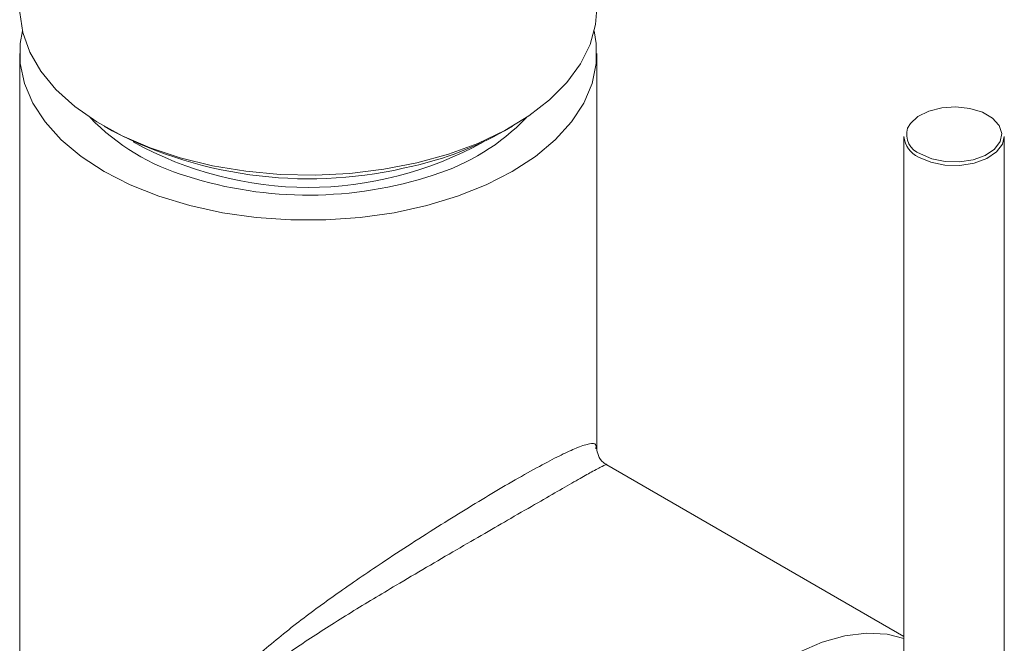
# Paper-space layout '_Isometric' of a CAD drawing. Header units: millimetres. Extents: x -169 to 72, y -13 to 356.
# Tile 2 of 4: x -23 to 55, y 63 to 113. Entities that reach past the tile are written whole.
import ezdxf

# ---------------------------------------------------------------- set-up
doc = ezdxf.new("R2010")
doc.units = ezdxf.units.MM

psp = doc.layouts.new('_Isometric')

# ---------------------------------------------------------------- linework, layer by layer
at = {"color": 7, "linetype": 'Continuous', "lineweight": 15}
for p, q in [((-23, 109.825), (-23, 9.666)), ((23, 78.333), (23, 109.825)), ((-16.266, 104.03), (-15.63, 103.663)), ((15.63, 103.663), (16.266, 104.03)), ((47.477, 103.216), (47.477, 53.533)), ((55.477, 53.782), (55.477, 103.216)), ((47.477, 63.388), (23.791, 77.062))]:
    psp.add_line(p, q, dxfattribs=at)
at = {"color": 7, "linetype": 'Continuous', "lineweight": 15, "flags": 128}
for points in [[(8.663, 101.118), (6.032, 100.605), (3.312, 100.278), (0.545, 100.144), (-2.231, 100.202), (-4.974, 100.454), (-7.644, 100.895), (-10.203, 101.518), (-12.613, 102.315), (-14.84, 103.273), (-16.85, 104.38), (-18.614, 105.618), (-20.107, 106.97), (-21.306, 108.416), (-22.195, 109.936), (-22.76, 111.505), (-22.994, 113.103), (-23, 113.418)], [(23, 113.418), (22.892, 112.13), (22.456, 110.546), (21.693, 109.005), (20.613, 107.527), (19.233, 106.136), (17.572, 104.851), (15.655, 103.69), (13.51, 102.672), (11.168, 101.81), (8.663, 101.118)], [(22.789, 111.621), (22.958, 110.626), (22.958, 109.023), (22.623, 107.431), (21.959, 105.875), (20.974, 104.375), (19.683, 102.956), (18.105, 101.636), (16.263, 100.436), (14.185, 99.373), (11.899, 98.462), (9.439, 97.717), (6.843, 97.148), (4.146, 96.765), (1.389, 96.571), (-1.389, 96.571), (-4.146, 96.765), (-6.843, 97.148), (-9.439, 97.717), (-11.899, 98.462), (-14.185, 99.373), (-16.263, 100.436), (-18.105, 101.636), (-19.683, 102.956), (-20.974, 104.375), (-21.959, 105.875), (-22.623, 107.431), (-22.958, 109.023), (-22.958, 110.626), (-22.789, 111.621)], [(55.047, 104.13), (54.535, 104.682), (53.734, 105.144), (52.732, 105.449), (51.619, 105.571), (50.494, 105.498), (49.456, 105.236), (48.597, 104.81), (47.994, 104.256), (47.774, 103.87)], [(55.477, 103.216), (55.341, 102.618), (54.864, 101.987), (54.087, 101.465), (53.077, 101.099), (51.925, 100.921), (50.734, 100.947), (49.608, 101.174), (48.649, 101.583)], [(47.477, 63.244), (46.14, 63.576), (44.506, 63.67), (42.772, 63.462), (40.966, 62.955), (39.116, 62.157)]]:
    psp.add_lwpolyline(points, dxfattribs=at)
at = {"color": 8, "linetype": 'Continuous', "lineweight": 15, "flags": 128}
psp.add_lwpolyline([(48.79, 101.828), (49.702, 101.439), (50.771, 101.223), (51.903, 101.199), (52.997, 101.368), (53.956, 101.716), (54.695, 102.212), (55.148, 102.811), (55.275, 103.461), (55.064, 104.103), (55.047, 104.13)], dxfattribs=at)
at = {"color": 8, "linetype": 'Continuous', "lineweight": 15}
for centre, radius, start, end in [((-4.619, 117.084), 17.768, 224.08609, 253.50005), ((4.916, 116.637), 17.245, 287.02871, 316.29501), ((49.357, 103.384), 1.656, 162.91906, 249.99082), ((0, 127.85), 28.684, 240.88227, 299.11773)]:
    psp.add_arc(centre, radius, start, end, dxfattribs=at)
at = {"color": 7, "linetype": 'Continuous', "lineweight": 15}
for centre, radius, start, end in [((0.051, 133.966), 34.12, 242.63989, 284.03216), ((2.594, 126.756), 26.519, 282.47864, 299.44336), ((49.431, 103.381), 1.96, 184.82564, 246.4945), ((-0.006, 130.397), 31.849, 252.34415, 288.2451)]:
    psp.add_arc(centre, radius, start, end, dxfattribs=at)
at = {"color": 8, "linetype": 'Continuous', "lineweight": 15}
for points, knots in [([(8.245, 37.54), (7.44, 37.724), (5.61, 38.142), (2.455, 39.659), (-1.108, 42.091), (-4.143, 45.065), (-6.34, 47.948), (-7.604, 50.189), (-8.331, 52.219), (-8.663, 54.272), (-8.348, 56.206), (-7.53, 57.896), (-6.254, 59.722), (-4.112, 61.883), (-1.072, 64.369), (2.288, 66.828), (5.409, 68.962), (8.22, 70.804), (10.545, 72.284), (12.805, 73.684), (14.978, 74.992), (17.059, 76.2), (18.894, 77.214), (20.394, 77.981), (21.619, 78.531), (22.485, 78.789), (22.969, 78.78), (22.937, 78.468), (22.923, 78.334)], [0, 0, 0, 0, 0.033536, 0.076214, 0.136072, 0.197737, 0.234345, 0.271585, 0.294823, 0.318756, 0.3566, 0.380132, 0.40409, 0.45671, 0.510627, 0.561114, 0.612877, 0.645449, 0.67866, 0.709302, 0.74078, 0.774653, 0.809874, 0.843941, 0.879046, 0.922135, 0.966411, 1, 1, 1, 1]), ([(23.773, 77.033), (23.778, 77.044), (23.819, 77.14), (23.46, 76.964), (22.723, 76.587), (21.558, 75.927), (20.133, 75.111), (18.319, 74.065), (16.272, 72.883), (14.064, 71.606), (11.797, 70.293), (9.414, 68.903), (6.579, 67.233), (3.357, 65.296), (-0.083, 63.125), (-3.267, 60.912), (-5.51, 59.018), (-6.879, 57.359), (-7.742, 55.848), (-8.068, 54.13), (-7.782, 52.367), (-7.403, 51.302), (-6.741, 49.866), (-5.639, 48.094), (-3.365, 45.389), (-0.565, 42.773), (1.805, 41.372), (2.822, 40.771)], [0, 0, 0, 0, 0.006001, 0.0557619, 0.1067304, 0.1461456, 0.1866614, 0.2258454, 0.2665549, 0.3019558, 0.3383669, 0.3759487, 0.4143274, 0.4723327, 0.5319607, 0.5917565, 0.6528549, 0.6788262, 0.7052384, 0.7460104, 0.7676375, 0.7900318, 0.797204, 0.8380257, 0.8798588, 0.9484555, 1, 1, 1, 1])]:
    psp.add_open_spline(points, degree=3, knots=knots, dxfattribs=at)
at = {"color": 7, "linetype": 'Continuous', "lineweight": 15}
psp.add_open_spline([(23.807, 77.076), (23.711, 77.126), (23.426, 77.276), (23.086, 77.788), (22.995, 78.231), (23.003, 78.344), (23.003, 78.349)], degree=3, knots=[0, 0, 0, 0, 0.206499, 0.614961, 0.981283, 1, 1, 1, 1], dxfattribs=at)

doc.saveas('drawing.dxf')
